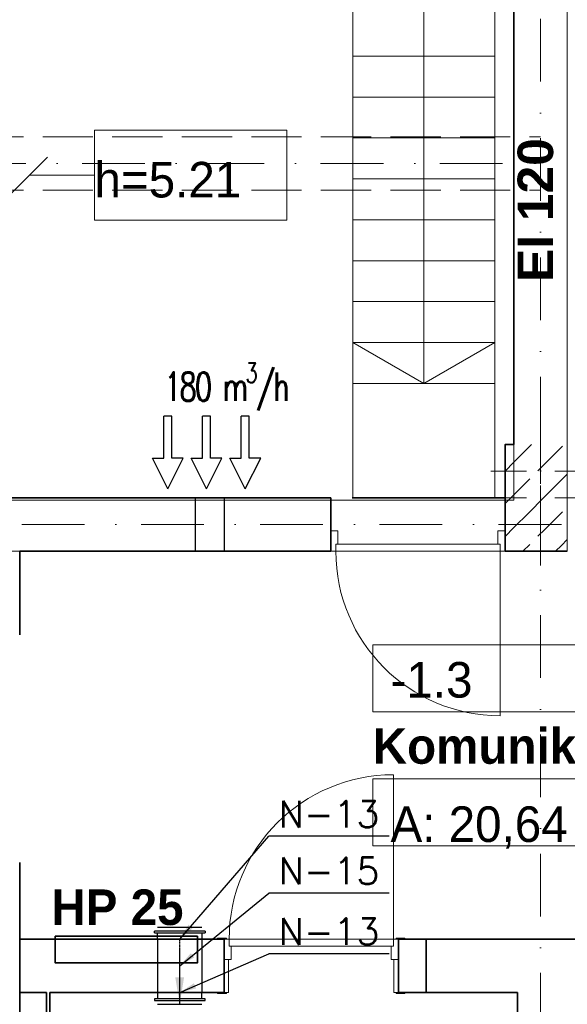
# Model space of a CAD drawing. Header units: millimetres. Extents: x -8078 to 241103, y -4319 to 602442.
# Tile 86 of 148: x 97990 to 101070, y 251916 to 257450. Entities that reach past the tile are written whole.
import ezdxf

# ---------------------------------------------------------------- set-up
doc = ezdxf.new("R2010")
doc.units = ezdxf.units.MM
doc.header["$MEASUREMENT"] = 0
for name, pattern in [('DASHDOT', [1, 0.5, -0.25, 0, -0.25]), ('Krawędzie ukryte', [3.912222, 2.822222, -1.09]), ('Kropki i Kreski', [6.702778, 3.527778, -1.763889, 0, -1.411111])]:
    doc.linetypes.add(name, pattern=pattern)
for name, color, linetype in [('#IS_wentylacja_opisy_bud', 7, 'Continuous'), ('#podkład', 252, 'Continuous'), ('- strefy pomieszczeń', 7, 'Continuous'), ('Drzwi Archicad', 7, 'Continuous'), ('FLUID-N', 7, 'Continuous'), ('FLUID-N-150-ARRDU', 7, 'Continuous'), ('FLUID-N-150-NUM', 7, 'Continuous'), ('FLUID-N-SYM', 7, 'Continuous'), ('Konstrukcja - Belki', 7, 'Continuous'), ('Konstrukcja - Schody', 7, 'Continuous'), ('Konstrukcja - Siatka mod', 7, 'Continuous'), ('Konstrukcja - Stropy', 7, 'Continuous'), ('Konstrukcja - Słupy', 7, 'Continuous'), ('Konstrukcja - Ściany działowe', 7, 'Continuous'), ('Konstrukcja - Ściany nośne wew..P', 7, 'Continuous'), ('Opisy - Etykiety', 7, 'Continuous'), ('Opisy - Tekst', 7, 'Continuous'), ('z JAN', 7, 'Continuous')]:
    doc.layers.add(name, color=color, linetype=linetype)
doc.styles.add('FDBES', font='simplex.shx')
doc.styles.add('STYL_AUTOMATYCZNY_5', font='arial.ttf')
doc.styles.add('STYL_AUTOMATYCZNY_6', font='txt')
doc.styles.add('STYL_AUTOMATYCZNY_7', font='txt')
doc.styles.add('STYL_AUTOMATYCZNY_9', font='txt')
doc.dimstyles.new('FDBES', dxfattribs={"dimscale": 50, "dimtxt": 4, "dimasz": 2.5, "dimexe": 0.8, "dimexo": 2, "dimgap": 1, "dimtad": 1, "dimdsep": 46, "dimtxsty": 'FDBES', "dimcen": 2.5, "dimclrd": 4, "dimclre": 5, "dimadec": 0, "dimazin": 0, "dimtfac": 1, "dimtmove": 0, "dimatfit": 3, "dimfxl": 1, "dimarcsym": 0})
pattern_1 = [(45, (-208051.03, 747718.2), (-183.84776, 183.84776), []), (45, (-208142.95, 747810.13), (-183.84776, 183.84776), [195, -65])]

# ---------------------------------------------------------------- blocks, each defined once
blk = doc.blocks.new('dtrrtert')
at = {"color": 7}
for p, q in [((-495309391.2, -636075571.1), (-495309391.2, -636075334.3)), ((-495309346.3, -636075334.3), (-495309391.2, -636075334.3)), ((-495309346.3, -636075571.1), (-495309346.3, -636075334.3)), ((-495309173.6, -636075571.1), (-495309173.6, -636075334.3)), ((-495309128.7, -636075334.3), (-495309173.6, -636075334.3)), ((-495309128.7, -636075571.1), (-495309128.7, -636075334.3)), ((-495308956, -636075571.1), (-495308956, -636075334.3)), ((-495308911.1, -636075334.3), (-495308956, -636075334.3)), ((-495308911.1, -636075571.1), (-495308911.1, -636075334.3)), ((-495309368.8, -636075742.5), (-495309455.2, -636075571.1)), ((-495309455.2, -636075571.1), (-495309391.2, -636075571.1)), ((-495309368.8, -636075742.5), (-495309282.3, -636075571.1)), ((-495309282.3, -636075571.1), (-495309346.3, -636075571.1)), ((-495309151.2, -636075742.5), (-495309237.6, -636075571.1)), ((-495309237.6, -636075571.1), (-495309173.6, -636075571.1)), ((-495309151.2, -636075742.5), (-495309064.7, -636075571.1)), ((-495309064.7, -636075571.1), (-495309128.7, -636075571.1)), ((-495308933.6, -636075742.5), (-495309020, -636075571.1)), ((-495309020, -636075571.1), (-495308956, -636075571.1)), ((-495308933.6, -636075742.5), (-495308847.1, -636075571.1)), ((-495308847.1, -636075571.1), (-495308911.1, -636075571.1))]:
    blk.add_line(p, q, dxfattribs=at)
blk = doc.blocks.new('SDFGHB')
at = {"layer": 'Konstrukcja - Słupy', "linetype": 'Continuous', "lineweight": 25}
h = blk.add_hatch(dxfattribs=at)
h.set_pattern_fill('Beton_zbrojony_0001', color=252, style=0, pattern_type=2)
h.set_pattern_definition(pattern_1)
h.paths.add_polyline_path([(40377.6, 466740.5), (40327.6, 466740.5), (40327.6, 466440.5), (40377.6, 466440.5)])
h = blk.add_hatch(dxfattribs=at)
h.set_pattern_fill('Beton_zbrojony_0001', color=252, style=0, pattern_type=2)
h.set_pattern_definition(pattern_1)
h.paths.add_polyline_path([(40377.6, 466740.5), (40327.6, 466740.5), (40327.6, 466440.5), (40377.6, 466440.5)])
h = blk.add_hatch(dxfattribs=at)
h.set_pattern_fill('Beton_zbrojony_0001', color=252, style=0, pattern_type=2)
h.set_pattern_definition(pattern_1)
h.paths.add_polyline_path([(40377.6, 466440.5), (40677.6, 466440.5), (40677.6, 466740.5), (40377.6, 466740.5)])
h = blk.add_hatch(dxfattribs=at)
h.set_pattern_fill('Beton_zbrojony_0001', color=252, style=0, pattern_type=2)
h.set_pattern_definition(pattern_1)
h.paths.add_polyline_path([(40377.6, 466440.5), (40677.6, 466440.5), (40677.6, 466740.5), (40377.6, 466740.5)])
h = blk.add_hatch(dxfattribs=at)
h.set_pattern_fill('Beton_zbrojony_0001', color=252, style=0, pattern_type=2)
h.set_pattern_definition(pattern_1)
h.paths.add_polyline_path([(40377.6, 466440.5), (40327.6, 466440.5), (40327.6, 466140.5), (40377.6, 466140.5)])
h = blk.add_hatch(dxfattribs=at)
h.set_pattern_fill('Beton_zbrojony_0001', color=252, style=0, pattern_type=2)
h.set_pattern_definition(pattern_1)
h.paths.add_polyline_path([(40677.6, 466440.5), (40377.6, 466440.5), (40677.5, 466140.5), (40677.6, 466140.5)])
h = blk.add_hatch(dxfattribs=at)
h.set_pattern_fill('Beton_zbrojony_0001', color=252, style=0, pattern_type=2)
h.set_pattern_definition(pattern_1)
h.paths.add_polyline_path([(40677.5, 466140.5), (40377.6, 466440.5), (40377.6, 466140.5)])
at = {"layer": 'Konstrukcja - Ściany działowe', "linetype": 'Continuous', "lineweight": 13}
h = blk.add_hatch(dxfattribs=at)
h.set_pattern_fill('Bloczki_ceramiczne_0001', color=252, style=0, pattern_type=2)
h.set_pattern_definition([(45, (-208051.03, 747718.21), (-127.27922, 127.27922), [])])
h.paths.add_polyline_path([(37767.6, 461590.5), (37767.6, 463660.5), (37747.6, 463660.5), (37747.6, 461590.5)])
at = {"layer": '- strefy pomieszczeń', "color": 252, "linetype": 'Continuous', "lineweight": 13, "ltscale": 100}
for p, q in [((39583.3, 465615.2), (41262, 465615.2)), ((39583.3, 465238.7), (39583.3, 465615.2)), ((41262, 465238.7), (39583.3, 465238.7)), ((39583.3, 464862.2), (41262, 464862.2)), ((39583.3, 464485.8), (39583.3, 464862.2)), ((41262, 464485.8), (39583.3, 464485.8))]:
    blk.add_line(p, q, dxfattribs=at)
at = {"color": 252, "linetype": 'Continuous', "lineweight": 35, "ltscale": 100, "flags": 128}
for points in [[(40327.6, 466440.5), (39468.4, 466440.5)], [(40327.6, 466140.5), (40327.6, 466440.5)], [(39884, 463960.5), (39727.6, 463960.5)], [(39727.6, 463660.5), (39727.6, 463960.5)], [(39727.6, 463660.5), (39884, 463660.5)]]:
    blk.add_lwpolyline(points, dxfattribs=at)
blk.add_lwpolyline([(37797.6, 463976.7), (37797.6, 463826.7), (38597.6, 463826.7), (38597.6, 463976.7)], close=True, dxfattribs=at)
at = {"layer": 'Drzwi Archicad', "color": 252, "linetype": 'Continuous', "lineweight": 35, "ltscale": 100}
for p, q in [((39347.6, 466255.5), (39347.6, 466440.5)), ((40327.6, 466255.5), (40327.6, 466440.5)), ((39347.6, 466140.5), (39347.6, 466255.5)), ((39347.6, 466140.5), (39347.6, 466255.5)), ((40327.6, 466140.5), (40327.6, 466255.5)), ((40327.6, 466140.5), (40327.6, 466255.5)), ((38747.6, 463960.5), (38710.6, 463960.5)), ((38747.6, 463960.5), (38710.6, 463960.5)), ((38747.6, 463960.5), (38747.6, 463845.5)), ((38747.6, 463960.5), (38747.6, 463845.5)), ((39727.6, 463960.5), (39727.6, 463845.5)), ((39727.6, 463960.5), (39727.6, 463845.5)), ((39727.6, 463960.5), (39764.6, 463960.5)), ((39727.6, 463960.5), (39764.6, 463960.5)), ((38747.6, 463845.5), (38747.6, 463660.5)), ((38747.6, 463845.5), (38747.6, 463660.5)), ((39727.6, 463845.5), (39727.6, 463660.5)), ((39727.6, 463845.5), (39727.6, 463660.5)), ((38747.6, 463660.5), (38710.6, 463660.5)), ((38747.6, 463660.5), (38710.6, 463660.5)), ((39727.6, 463660.5), (39764.6, 463660.5)), ((39727.6, 463660.5), (39764.6, 463660.5))]:
    blk.add_line(p, q, dxfattribs=at)
at = {"layer": 'Drzwi Archicad', "color": 252, "linetype": 'Continuous', "lineweight": 13, "ltscale": 100}
for p, q in [((39347.6, 466140.5), (39347.6, 466255.5)), ((39347.6, 466255.5), (39387.6, 466255.5)), ((39387.6, 466255.5), (39387.6, 466180.5)), ((40287.6, 466180.5), (40287.6, 466255.5)), ((40287.6, 466255.5), (40327.6, 466255.5)), ((40327.6, 466255.5), (40327.6, 466140.5)), ((39387.6, 466180.5), (39375.6, 466180.5)), ((39375.6, 466180.5), (39375.6, 466140.5)), ((40299.6, 466180.5), (39375.6, 466180.5)), ((39375.6, 466180.5), (39375.6, 466140.5)), ((40299.6, 466180.5), (40287.6, 466180.5)), ((40299.6, 466140.5), (40299.6, 466180.5)), ((40299.6, 466140.5), (40299.6, 466180.5)), ((39375.6, 466140.5), (39347.6, 466140.5)), ((39375.6, 466140.5), (40299.6, 466140.5)), ((40299.6, 466140.5), (40299.6, 465216.5)), ((40327.6, 466140.5), (40299.6, 466140.5)), ((39699.6, 463960.5), (39699.6, 464884.5)), ((38710.6, 463960.5), (38710.6, 463966.5)), ((38710.6, 463966.5), (38760.6, 463966.5)), ((38760.6, 463966.5), (38760.6, 463960.5)), ((39714.6, 463966.5), (39764.6, 463966.5)), ((39714.6, 463960.5), (39714.6, 463966.5)), ((39764.6, 463966.5), (39764.6, 463960.5)), ((38760.6, 463960.5), (38710.6, 463960.5)), ((38775.6, 463960.5), (38747.6, 463960.5)), ((38747.6, 463960.5), (38747.6, 463845.5)), ((38775.6, 463920.5), (38775.6, 463960.5)), ((38775.6, 463960.5), (39699.6, 463960.5)), ((38775.6, 463920.5), (38775.6, 463960.5)), ((38787.6, 463920.5), (38775.6, 463920.5)), ((39699.6, 463920.5), (38775.6, 463920.5)), ((38787.6, 463845.5), (38787.6, 463920.5)), ((39699.6, 463920.5), (39687.6, 463920.5)), ((39687.6, 463920.5), (39687.6, 463845.5)), ((39727.6, 463960.5), (39699.6, 463960.5)), ((39699.6, 463960.5), (39699.6, 463920.5)), ((39699.6, 463960.5), (39699.6, 463920.5)), ((39764.6, 463960.5), (39714.6, 463960.5)), ((39727.6, 463845.5), (39727.6, 463960.5)), ((38747.6, 463660.5), (38747.6, 463845.5)), ((38747.6, 463845.5), (38772.6, 463845.5)), ((38747.6, 463845.5), (38787.6, 463845.5)), ((38772.6, 463845.5), (38772.6, 463660.5)), ((39687.6, 463845.5), (39727.6, 463845.5)), ((39702.6, 463660.5), (39702.6, 463845.5)), ((39702.6, 463845.5), (39727.6, 463845.5)), ((39727.6, 463845.5), (39727.6, 463660.5)), ((38710.6, 463654.5), (38710.6, 463660.5)), ((38710.6, 463660.5), (38760.6, 463660.5)), ((38760.6, 463654.5), (38710.6, 463654.5)), ((38772.6, 463660.5), (38747.6, 463660.5)), ((38760.6, 463660.5), (38760.6, 463654.5)), ((39727.6, 463660.5), (39702.6, 463660.5)), ((39714.6, 463660.5), (39764.6, 463660.5)), ((39714.6, 463654.5), (39714.6, 463660.5)), ((39764.6, 463654.5), (39714.6, 463654.5)), ((39764.6, 463660.5), (39764.6, 463654.5))]:
    blk.add_line(p, q, dxfattribs=at)
for centre, start, end in [((40299.6, 466140.5), 180, 270), ((39699.6, 463960.5), 90, 180)]:
    blk.add_arc(centre, 924, start, end, dxfattribs=at)
at = {"layer": 'Konstrukcja - Belki', "color": 252, "linetype": 'Krawędzie ukryte', "lineweight": 13, "ltscale": 100}
for p, q in [((34597.4, 468470.5), (40527.6, 468470.5)), ((40527.6, 468170.5), (40527.6, 468470.5)), ((34597.4, 468170.5), (40527.6, 468170.5))]:
    blk.add_line(p, q, dxfattribs=at)
at = {"layer": 'Konstrukcja - Belki', "color": 252, "linetype": 'Kropki i Kreski', "lineweight": 13, "ltscale": 100}
blk.add_line((34597.4, 468320.5), (40527.6, 468320.5), dxfattribs=at)
at = {"layer": 'Konstrukcja - Schody', "color": 252, "linetype": 'Continuous', "lineweight": 13, "ltscale": 100}
for p, q in [((39470.7, 469614.3), (39470.7, 467084.3)), ((39870.7, 469614.3), (39870.7, 467084.3)), ((40270.7, 469614.3), (40270.7, 467084.3)), ((40270.7, 468924.3), (39470.7, 468924.3)), ((40270.7, 468694.3), (39470.7, 468694.3)), ((40270.7, 468464.3), (39470.7, 468464.3)), ((40270.7, 468234.3), (39470.7, 468234.3)), ((40270.7, 468004.3), (39470.7, 468004.3)), ((40270.7, 467774.3), (39470.7, 467774.3)), ((40270.7, 467544.3), (39470.7, 467544.3)), ((40270.7, 467314.3), (39470.7, 467314.3)), ((39870.7, 467084.3), (39470.7, 467314.3)), ((39870.7, 467084.3), (40270.7, 467314.3)), ((40270.7, 467084.3), (39470.7, 467084.3)), ((40270.7, 467084.3), (39470.7, 467084.3))]:
    blk.add_line(p, q, dxfattribs=at)
at = {"layer": 'Konstrukcja - Siatka mod', "color": 252, "linetype": 'Kropki i Kreski', "lineweight": 13, "ltscale": 100}
for p, q in [((40527.6, 474496.4), (40527.6, 457531.6)), ((20180, 466290.5), (49624.6, 466290.5))]:
    blk.add_line(p, q, dxfattribs=at)
at = {"layer": 'Konstrukcja - Stropy', "color": 252, "linetype": 'Continuous', "lineweight": 13, "ltscale": 100, "flags": 128}
for points in [[(40677.6, 471821), (20507.6, 471821), (20507.6, 466151.8), (22777.6, 466151.8), (22777.6, 463958.8), (31597.6, 463958.8), (31597.6, 466140.5), (40677.6, 466140.5)], [(22777.6, 458509.7), (34592.6, 458509.7), (34592.6, 463961.5), (37297.6, 463961.5), (37297.6, 458509.7), (49718.3, 458509.7), (49718.3, 471788.6), (40377.6, 471788.6), (40377.6, 466428.5), (30297.6, 466428.5), (30297.6, 467849.4), (22777.6, 467849.4)]]:
    blk.add_lwpolyline(points, close=True, dxfattribs=at)
at = {"layer": 'Konstrukcja - Słupy', "color": 252, "linetype": 'Continuous', "lineweight": 13, "ltscale": 100}
for p, q in [((40527.6, 466520.5), (40527.6, 466820.5)), ((40447.6, 466440.5), (40247.6, 466440.5)), ((40607.6, 466440.5), (40807.6, 466440.5)), ((40527.6, 466360.5), (40527.6, 466060.5))]:
    blk.add_line(p, q, dxfattribs=at)
at = {"layer": 'Konstrukcja - Słupy', "color": 252, "linetype": 'Continuous', "lineweight": 0, "ltscale": 100}
for p, q in [((40527.6, 466670.5), (40527.6, 466820.5)), ((40447.6, 466590.5), (40247.6, 466590.5)), ((40607.6, 466590.5), (40807.6, 466590.5)), ((40527.6, 466510.5), (40527.6, 466360.5))]:
    blk.add_line(p, q, dxfattribs=at)
at = {"layer": 'Konstrukcja - Słupy', "color": 252, "linetype": 'Continuous', "lineweight": 13, "ltscale": 100, "flags": 128}
blk.add_lwpolyline([(40377.6, 466740.5), (40327.6, 466740.5), (40327.6, 466440.5)], dxfattribs=at)
at = {"layer": 'Konstrukcja - Słupy', "color": 252, "linetype": 'Continuous', "lineweight": 35, "ltscale": 100, "flags": 128}
blk.add_lwpolyline([(40377.6, 466740.5), (40327.6, 466740.5), (40327.6, 466440.5)], dxfattribs=at)
at = {"layer": 'Konstrukcja - Słupy', "color": 252, "linetype": 'Continuous', "lineweight": 0, "ltscale": 100}
blk.add_point((40527.6, 466590.5), dxfattribs=at)
at = {"layer": 'Konstrukcja - Słupy', "color": 252, "linetype": 'Continuous', "lineweight": 13, "ltscale": 100}
blk.add_point((40527.6, 466440.5), dxfattribs=at)
at = {"layer": 'Konstrukcja - Ściany działowe', "color": 252, "linetype": 'Continuous', "lineweight": 35, "ltscale": 100, "flags": 128}
for points in [[(37747.6, 463660.5), (37747.6, 461590.5)], [(37767.6, 461590.5), (37767.6, 463660.5)]]:
    blk.add_lwpolyline(points, dxfattribs=at)
at = {"layer": 'Konstrukcja - Ściany nośne wew..P', "color": 252, "linetype": 'Continuous', "lineweight": 35, "ltscale": 100}
for p, q in [((39347.6, 466255.5), (39347.6, 466440.5)), ((39347.6, 466140.5), (39347.6, 466255.5)), ((38747.6, 463960.5), (38710.6, 463960.5)), ((38747.6, 463960.5), (38747.6, 463845.5)), ((39884, 463960.5), (39884, 463660.5)), ((38747.6, 463845.5), (38747.6, 463660.5)), ((38747.6, 463660.5), (38710.6, 463660.5))]:
    blk.add_line(p, q, dxfattribs=at)
at = {"layer": 'Konstrukcja - Ściany nośne wew..P', "color": 252, "linetype": 'Continuous', "lineweight": 35, "ltscale": 100, "flags": 128}
for points in [[(40377.6, 471090.5), (40377.6, 466740.5)], [(39347.6, 466440.5), (36829.3, 466440.5)], [(37597.6, 465670.5), (37597.6, 466140.5)], [(37597.6, 466140.5), (39347.6, 466140.5)], [(40327.6, 466140.5), (40377.6, 466140.5)], [(40677.6, 466140.5), (40377.6, 466140.5)], [(37597.6, 458614.9), (37597.6, 464390.5)], [(38747.6, 463960.5), (37597.6, 463960.5)], [(37597.6, 463960.5), (37597.6, 463660.5)], [(41429.4, 463960.5), (39884, 463960.5)], [(37597.6, 463660.5), (37747.6, 463660.5)], [(37767.6, 463660.5), (38747.6, 463660.5)], [(39884, 463660.5), (40397.6, 463660.5)], [(40397.6, 463660.5), (40397.6, 461440.5)]]:
    blk.add_lwpolyline(points, dxfattribs=at)
at = {"layer": 'Opisy - Etykiety', "color": 252, "linetype": 'Continuous', "lineweight": 13, "ltscale": 100}
for p, q in [((39100, 468508.3), (38018.2, 468508.3)), ((38018.2, 468508.3), (38018.2, 468002.4)), ((39100, 468002.4), (39100, 468508.3)), ((37754.1, 468355.4), (37554.1, 468155.4)), ((37654.1, 468255.4), (38018.2, 468255.4)), ((38018.2, 468002.4), (39100, 468002.4))]:
    blk.add_line(p, q, dxfattribs=at)
at = {"layer": 'z JAN', "color": 252, "linetype": 'Continuous', "lineweight": 13, "ltscale": 100, "flags": 128}
blk.add_lwpolyline([(39470.7, 467084.3), (40270.7, 467084.3), (40270.7, 466440.5), (39470.7, 466440.5)], close=True, dxfattribs=at)
at = {"layer": '- strefy pomieszczeń', "color": 252, "linetype": 'Continuous', "lineweight": 13, "char_height": 200, "attachment_point": 1}
for s, insert, style in [('\\A1;{\\pql;\\pt0,500;\\fGeneva CE|b1|i0|c0|p0;\\W1.000000;pom. techn.\\fGeneva CE|b1|i0|c0|p0;\\W1.000000;\\A1{\\H.66x;\\S^  ;}\\fGeneva CE|b1|i0|c0|p0;\\W1.000000;\\fGeneva CE|b1|i0|c0|p0;\\W1.000000;\\A1{\\H.66x;\\S^  ;}}', (36793.1, 470169.3), 'STYL_AUTOMATYCZNY_9'), ('\\A1;{\\pql;\\pt0,500;\\fGeneva CE|b0|i0|c0|p0;\\W1.000000;A: 24,11\\fGeneva CE|b0|i0|c0|p0;\\W1.000000;\\A1{\\H.66x;\\S^  ;}\\fGeneva CE|b0|i0|c0|p0;\\W1.000000; m\\fGeneva CE|b0|i0|c0|p0;\\W1.000000;\\A1{\\H.66x;\\S2^  ;}}', (36893.1, 469788.3), 'STYL_AUTOMATYCZNY_6'), ('\\A1;{\\pql;\\pt0,500;\\fGeneva CE|b0|i0|c0|p0;\\W1.000000;-1.3\\fGeneva CE|b0|i0|c0|p0;\\W1.000000;\\A1{\\H.66x;\\S^  ;}\\fGeneva CE|b0|i0|c0|p0;\\W1.000000;\\fGeneva CE|b0|i0|c0|p0;\\W1.000000;\\A1{\\H.66x;\\S^  ;}}', (39683.3, 465518.3), 'STYL_AUTOMATYCZNY_6'), ('\\A1;{\\pql;\\pt0,500;\\fGeneva CE|b1|i0|c0|p0;\\W1.000000;Komunikacja\\fGeneva CE|b1|i0|c0|p0;\\W1.000000;\\A1{\\H.66x;\\S^  ;}\\fGeneva CE|b1|i0|c0|p0;\\W1.000000;\\fGeneva CE|b1|i0|c0|p0;\\W1.000000;\\A1{\\H.66x;\\S^  ;}}', (39583.3, 465146.3), 'STYL_AUTOMATYCZNY_9'), ('\\A1;{\\pql;\\pt0,500;\\fGeneva CE|b0|i0|c0|p0;\\W1.000000;A: 20,64\\fGeneva CE|b0|i0|c0|p0;\\W1.000000;\\A1{\\H.66x;\\S^  ;}\\fGeneva CE|b0|i0|c0|p0;\\W1.000000; m\\fGeneva CE|b0|i0|c0|p0;\\W1.000000;\\A1{\\H.66x;\\S2^  ;}}', (39683.3, 464765.3), 'STYL_AUTOMATYCZNY_6')]:
    blk.add_mtext(s, dxfattribs=dict(at, insert=insert, style=style))
at = {"layer": 'Opisy - Etykiety', "color": 252, "linetype": 'Continuous', "lineweight": 13, "insert": (38018.2, 468228.1), "char_height": 200.007, "attachment_point": 4, "style": 'STYL_AUTOMATYCZNY_5'}
blk.add_mtext('\\A1;{\\pql;\\fGeneva|b0|i0|c0|p0;\\W1.000000;h=\\fGeneva CE|b0|i0|c0|p0;\\H0.999967x;\\W1.000000;5.21}', dxfattribs=at)
at = {"layer": 'Opisy - Tekst', "color": 252, "linetype": 'Continuous', "lineweight": 13, "insert": (40397.8, 467655), "char_height": 200, "attachment_point": 1, "rotation": 90, "style": 'STYL_AUTOMATYCZNY_7'}
blk.add_mtext('\\A1;{\\pql;\\fHelvetica|b1|i0|c238|p0;\\W1.000000;EI 120}', dxfattribs=at)
at = {"layer": 'Opisy - Tekst', "color": 252, "linetype": 'Continuous', "lineweight": 35, "insert": (37775.7, 464240), "char_height": 200, "attachment_point": 1, "style": 'STYL_AUTOMATYCZNY_9'}
blk.add_mtext('\\A1;{\\pql;\\fGeneva CE|b1|i0|c0|p0;\\W1.000000;HP 25}', dxfattribs=at)
blk = doc.blocks.new('*U56400')
at = {"color": 14, "linetype": 'Continuous', "lineweight": -2}
for p, q in [((-150, 125), (-150, 124.8)), ((-150, 124.8), (-150, 0)), ((150, 124.8), (150, 125)), ((150, 0), (150, 124.8)), ((-150, 0), (-150, -125)), ((150, -124.8), (150, 0)), ((-150, -125), (-150, -125)), ((150, -125), (150, -124.8))]:
    blk.add_line(p, q, dxfattribs=at)
at = {"color": 0, "linetype": 'ByBlock', "lineweight": -2}
for p, q in [((150, 125), (-150, 125)), ((150, -125), (-150, -125))]:
    blk.add_line(p, q, dxfattribs=at)
at = {"layer": 'FLUID-N-SYM', "color": 2, "linetype": 'DASHDOT', "lineweight": -3}
blk.add_line((-150, 0), (150, 0), dxfattribs=at)
blk = doc.blocks.new('*U56401')
at = {"color": 0, "linetype": 'ByBlock', "lineweight": -2}
for p, q in [((-142.5, 0, 45), (-142.3, 0, 45)), ((142.5, 0, 35), (-142.5, 0, 35)), ((-142.5, 0, 35), (-142.5, 0, 45)), ((-142.3, 0, 45), (142.3, 0, 45)), ((-125, 0, 0), (-125, 0, 35)), ((-125, 0, 65), (125, 0, 65)), ((125, 0, 35), (125, 0, 0)), ((142.3, 0, 45), (142.5, 0, 45)), ((142.5, 0, 45), (142.5, 0, 35))]:
    blk.add_line(p, q, dxfattribs=at)
at = {"color": 14, "linetype": 'Continuous', "lineweight": -2}
blk.add_line((-125, 0), (125, 0), dxfattribs=at)
blk = doc.blocks.new('*U56402')
at = {"color": 0, "linetype": 'ByBlock', "lineweight": -2}
for p, q in [((-142.5, 0, 35), (-142.3, 0, 35)), ((-142.5, 0, 35), (-142.5, 0, 45)), ((142.5, 0, 45), (-142.5, 0, 45)), ((-142.3, 0, 35), (142.3, 0, 35)), ((-125, 0, 0), (-125, 0, 35)), ((125, 0, 65), (-125, 0, 65)), ((125, 0, 35), (125, 0, 0)), ((142.3, 0, 35), (142.5, 0, 35)), ((142.5, 0, 45), (142.5, 0, 35))]:
    blk.add_line(p, q, dxfattribs=at)
at = {"color": 14, "linetype": 'Continuous', "lineweight": -2}
blk.add_line((125, 0), (-125, 0), dxfattribs=at)
blk = doc.blocks.new('*U56397')
at = {"color": 5, "lineweight": -2}
blk.add_leader([(-315, 0), (0, 0)], dimstyle='FDBES', override={"dimscale": 60, "dimclrd": 5}, dxfattribs=at)
blk = doc.blocks.new('*U56413')
at = {"color": 7, "lineweight": -2}
blk.add_line((1178.4, 578.2), (501.3, 578.2), dxfattribs=at)
at = {"color": 0, "lineweight": -2, "insert": (839.9, 578.2), "char_height": 150, "attachment_point": 5, "style": 'FDBES'}
blk.add_mtext('N-13\\P ', dxfattribs=at)
at = {"color": 7, "lineweight": -2}
blk.add_leader([(0, 0), (501.3, 578.2)], dimstyle='FDBES', override={"dimscale": 37.5, "dimclrd": 7, "dimclre": 7}, dxfattribs=at)
blk = doc.blocks.new('*U56414')
at = {"color": 7, "lineweight": -2}
blk.add_line((1178.4, 408.2), (501.3, 408.2), dxfattribs=at)
at = {"color": 0, "lineweight": -2, "insert": (839.9, 408.2), "char_height": 150, "attachment_point": 5, "style": 'FDBES'}
blk.add_mtext('N-15\\P ', dxfattribs=at)
at = {"color": 7, "lineweight": -2}
blk.add_leader([(0, 0), (501.3, 408.2)], dimstyle='FDBES', override={"dimscale": 37.5, "dimclrd": 7, "dimclre": 7}, dxfattribs=at)
blk = doc.blocks.new('*U56415')
at = {"color": 7, "lineweight": -2}
blk.add_line((1178.4, 218.2), (501.3, 218.2), dxfattribs=at)
at = {"color": 0, "lineweight": -2, "insert": (839.9, 218.2), "char_height": 150, "attachment_point": 5, "style": 'FDBES'}
blk.add_mtext('N-13\\P ', dxfattribs=at)
at = {"color": 7, "lineweight": -2}
blk.add_leader([(0, 0), (501.3, 218.2)], dimstyle='FDBES', override={"dimscale": 37.5, "dimclrd": 7, "dimclre": 7}, dxfattribs=at)
blk = doc.blocks.new('*U56439')
at = {"color": 7, "lineweight": -2}
blk.add_line((1178.4, 578.2), (501.3, 578.2), dxfattribs=at)
at = {"color": 0, "lineweight": -2, "insert": (839.9, 578.2), "char_height": 150, "attachment_point": 5, "style": 'FDBES'}
blk.add_mtext('N-13\\P ', dxfattribs=at)
at = {"color": 7, "lineweight": -2}
blk.add_leader([(0, 0), (501.3, 578.2)], dimstyle='FDBES', override={"dimscale": 37.5, "dimclrd": 7, "dimclre": 7}, dxfattribs=at)
blk = doc.blocks.new('*U56440')
at = {"color": 7, "lineweight": -2}
blk.add_line((1178.4, 408.2), (501.3, 408.2), dxfattribs=at)
at = {"color": 0, "lineweight": -2, "insert": (839.9, 408.2), "char_height": 150, "attachment_point": 5, "style": 'FDBES'}
blk.add_mtext('N-15\\P ', dxfattribs=at)
at = {"color": 7, "lineweight": -2}
blk.add_leader([(0, 0), (501.3, 408.2)], dimstyle='FDBES', override={"dimscale": 37.5, "dimclrd": 7, "dimclre": 7}, dxfattribs=at)
blk = doc.blocks.new('*U56441')
at = {"color": 7, "lineweight": -2}
blk.add_line((1178.4, 218.2), (501.3, 218.2), dxfattribs=at)
at = {"color": 0, "lineweight": -2, "insert": (839.9, 218.2), "char_height": 150, "attachment_point": 5, "style": 'FDBES'}
blk.add_mtext('N-13\\P ', dxfattribs=at)
at = {"color": 7, "lineweight": -2}
blk.add_leader([(0, 0), (501.3, 218.2)], dimstyle='FDBES', override={"dimscale": 37.5, "dimclrd": 7, "dimclre": 7}, dxfattribs=at)

msp = doc.modelspace()

# ---------------------------------------------------------------- linework, layer by layer
msp.add_lwpolyline([(98980, 254761.8), (99140, 254761.8), (99140, 254461.8), (98980, 254461.8)], close=True)

# ---------------------------------------------------------------- block references
at = {"layer": '#IS_wentylacja_opisy_bud', "color": 7, "transparency": 33554636, "rotation": 1.964899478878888e-08}
msp.add_blockref('dtrrtert', (495408192.5, 636330556.3), dxfattribs=at)
at = {"layer": '#podkład'}
msp.add_blockref('SDFGHB', (60392.7, -211678.7), dxfattribs=at)
at = {"layer": 'FLUID-N', "color": 1, "linetype": 'Continuous', "lineweight": -2, "extrusion": (2.83277e-16, 1, 6.12323e-17), "rotation": 180}
msp.add_blockref('*U56402', (-98890.1, -440, 252281.8), dxfattribs=at)
at = {"layer": 'FLUID-N', "color": 1, "linetype": 'Continuous', "rotation": 89.99999999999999}
msp.add_blockref('*U56400', (98890.1, 252131.8, -440), dxfattribs=at)
at = {"layer": 'FLUID-N', "color": 1, "linetype": 'Continuous', "lineweight": -2, "extrusion": (-2.83277e-16, -1, 6.12323e-17)}
msp.add_blockref('*U56401', (98890.1, -440, -251981.8), dxfattribs=at)
at = {"layer": 'FLUID-N-150-ARRDU', "color": 7, "lineweight": -2, "rotation": 89.99999999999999}
msp.add_blockref('*U56397', (98890.1, 252231.8, -440), dxfattribs=at)
at = {"layer": 'FLUID-N-150-NUM', "linetype": 'ByBlock', "lineweight": -2}
for name, p in [('*U56413', (98890.1, 252281.8, -440)), ('*U56439', (98890.1, 252281.8, -440)), ('*U56414', (98890.1, 252131.8, -440)), ('*U56440', (98890.1, 252131.8, -440)), ('*U56415', (98890.1, 251981.8, -440)), ('*U56441', (98890.1, 251981.8, -440))]:
    msp.add_blockref(name, p, dxfattribs=at)

# ---------------------------------------------------------------- texts
at = {"layer": '#IS_wentylacja_opisy_bud', "color": 7, "lineweight": 35, "insert": (99150.9, 255387.7), "char_height": 160, "width": 2356.921, "attachment_point": 5, "rotation": 0}
msp.add_mtext('\\pxqct3;\\Fromans.shx;\\T0.9;\\W0.7;\\A1;180 m{\\H0.7x;\\S3^ ;}/h', dxfattribs=at)

doc.saveas('drawing.dxf')
